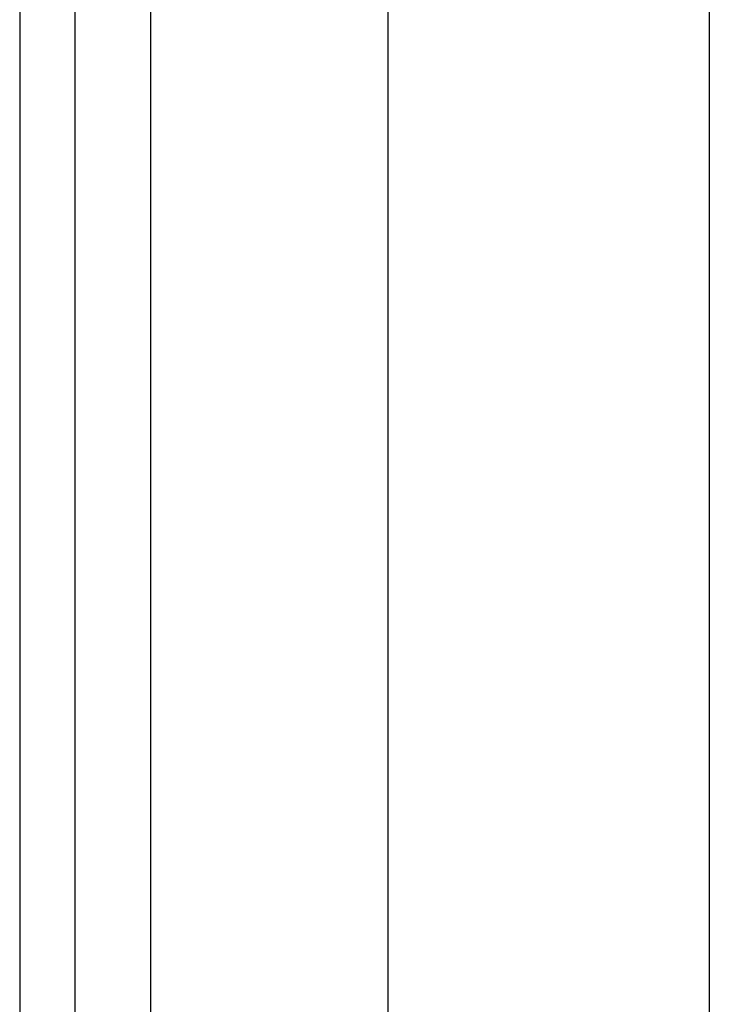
# Model space of a CAD drawing. Header units: inches. Extents: x 8 to 147, y 12 to 95.
# Tile 5 of 82: x 7.83 to 8.92, y 33.86 to 35.41. Entities that reach past the tile are written whole.
import ezdxf

# ---------------------------------------------------------------- set-up
doc = ezdxf.new("R2010")
doc.units = ezdxf.units.IN
doc.header["$LTSCALE"] = 9.374161
doc.header["$MEASUREMENT"] = 0
doc.layers.add('Visible Edges(ANSI)', color=7, linetype='Continuous', lineweight=25)
doc.layers.add('Visible Tangent Edges(ANSI)', color=7, linetype='Continuous', lineweight=25)

msp = doc.modelspace()

# ---------------------------------------------------------------- linework, layer by layer
at = {"layer": 'Visible Edges(ANSI)'}
for p, q in [((7.8308, 76.65), (7.8308, 30.9537)), ((7.9184, 30.9537), (7.9184, 76.65)), ((8.413, 31.8004), (8.413, 35.7268)), ((8.92, 35.7256), (8.92, 31.8004))]:
    msp.add_line(p, q, dxfattribs=at)
at = {"layer": 'Visible Tangent Edges(ANSI)'}
msp.add_line((8.0382, 30.9537), (8.0382, 76.65), dxfattribs=at)

doc.saveas('drawing.dxf')
